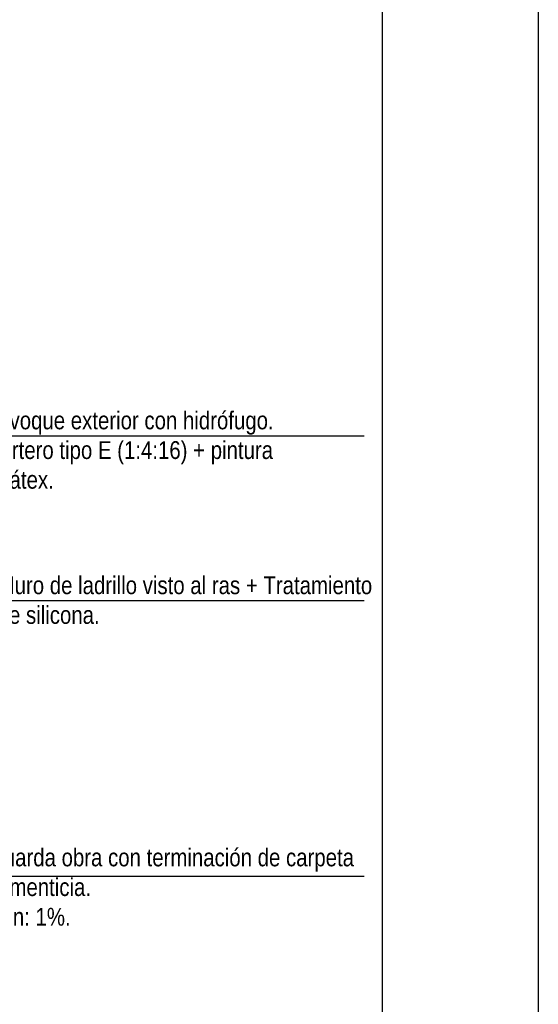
# Model space of a CAD drawing. Header units: millimetres. Extents: x 201 to 840, y 135 to 685.
# Tile 156 of 219: x 331.99 to 334.32, y 315.77 to 320.19. Entities that reach past the tile are written whole.
import ezdxf

# ---------------------------------------------------------------- set-up
doc = ezdxf.new("R2010")
doc.units = ezdxf.units.MM
doc.layers.add('LAMINA', color=6, linetype='Continuous')
doc.layers.add('LLAMADAS', color=1, linetype='Continuous')
doc.styles.add('ARIAL', font='arial.ttf', dxfattribs={"height": 0.06})
doc.styles.get("Standard").update_dxf_attribs({"font": 'arial.ttf'})
doc.dimstyles.new('05', dxfattribs={"dimscale": 0, "dimtxt": 0.09, "dimasz": 0.05, "dimexe": 0, "dimexo": 0, "dimgap": 0, "dimtad": 0, "dimzin": 0, "dimdsep": 46, "dimtxsty": 'Standard', "dimblk": 'OPEN90', "dimcen": 0.25, "dimclrd": 1, "dimclre": 1, "dimclrt": 3, "dimadec": 0, "dimazin": 0, "dimtfac": 1, "dimtofl": 0, "dimtmove": 2, "dimatfit": 3, "dimldrblk": 'BOXFILLED', "dimfxl": 1, "dimtolj": 1, "dimtzin": 0, "dimarcsym": 0})

msp = doc.modelspace()

# ---------------------------------------------------------------- linework, layer by layer
msp.add_lwpolyline([(319.0768, 322.6888), (334.3243, 322.6888), (334.3243, 313.2122), (319.0768, 313.2122)], close=True)
at = {"layer": 'LAMINA'}
msp.add_lwpolyline([(319.5768, 313.7122), (333.6243, 313.7122), (333.6243, 322.1888), (319.5768, 322.1888)], close=True, dxfattribs=at)

# ---------------------------------------------------------------- texts
at = {"layer": 'LLAMADAS', "color": 2, "ltscale": 0.01, "char_height": 0.08, "attachment_point": 1, "style": 'ARIAL'}
for s, insert, width in [('{\\fTechnic|b0|i0|c2|p2;Revoque exterior con hidrófugo. \\PMortero tipo E (1:4:16) + pintura\\Pal látex.}', (331.8306, 318.4338), 1.792071), ('{\\fTechnic|b0|i0|c2|p2;Muro de ladrillo visto al ras + Tratamiento de silicona. }', (331.8943, 317.6934), 1.705132), ('{\\fTechnic|b0|i0|c2|p2;Guarda obra con terminación de carpeta cementicia.\\PPen: 1%.}', (331.8505, 316.471), 1.813598)]:
    msp.add_mtext(s, dxfattribs=dict(at, insert=insert, width=width))

# ---------------------------------------------------------------- leaders
at = {"layer": 'LLAMADAS'}
for points in [[(327.9507, 318.3247), (333.5417, 318.3246)], [(329.2104, 317.5843), (333.5417, 317.5843)], [(331.5551, 316.0272), (331.5551, 316.3464), (333.5417, 316.3464)]]:
    msp.add_leader(points, dimstyle='05', override={"dimscale": 1, "dimasz": 0.09, "dimldrblk": 'OPEN90'}, dxfattribs=at)

doc.saveas('drawing.dxf')
